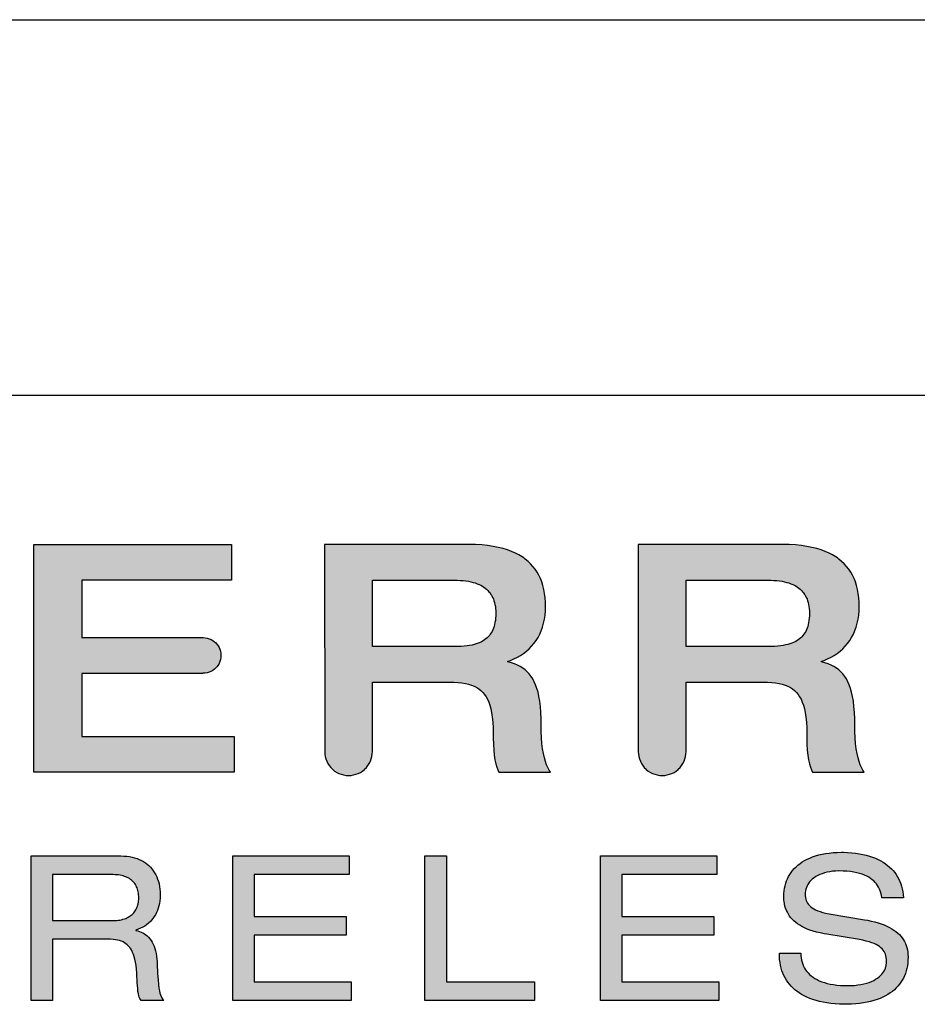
# Model space of a CAD drawing. Extents: x 0 to 559, y 0 to 432.
# Tile 11 of 14: x 481 to 504, y 23 to 48. Entities that reach past the tile are written whole.
import ezdxf

# ---------------------------------------------------------------- set-up
doc = ezdxf.new("R2010")
doc.units = 0
doc.header["$LTSCALE"] = 30.734
doc.layers.get('0').update_dxf_attribs({"linetype": 'CONTINUOUS'})

msp = doc.modelspace()

# ---------------------------------------------------------------- linework, layer by layer
at = {"color": 2, "linetype": 'CONTINUOUS'}
for p, q in [((387.439, 48.26), (552.45, 48.26)), ((387.439, 38.735), (552.45, 38.735)), ((444.589, 38.735), (552.45, 38.735))]:
    msp.add_line(p, q, dxfattribs=at)
at = {"color": 7, "linetype": 'CONTINUOUS'}
for p, q in [((490.278, 32.351), (490.278, 34.035)), ((498.237, 32.351), (498.237, 34.035)), ((492.374, 32.351), (490.278, 32.351)), ((500.333, 32.351), (498.237, 32.351)), ((486.735, 27.037), (489.687, 27.037)), ((486.735, 23.365), (486.735, 27.037)), ((489.687, 27.037), (489.687, 26.563)), ((491.611, 27.037), (492.156, 27.037)), ((491.611, 23.365), (491.611, 27.037)), ((492.156, 27.037), (492.156, 23.839)), ((496.065, 27.037), (499.017, 27.037)), ((496.065, 23.365), (496.065, 27.037)), ((499.017, 27.037), (499.017, 26.563)), ((483.701, 26.563), (482.162, 26.563)), ((482.162, 26.563), (482.162, 25.397)), ((489.687, 26.563), (487.28, 26.563)), ((487.28, 26.563), (487.28, 25.5)), ((499.017, 26.563), (496.609, 26.563)), ((496.609, 26.563), (496.609, 25.5)), ((487.28, 25.5), (489.616, 25.5)), ((489.616, 25.5), (489.616, 25.026)), ((496.609, 25.5), (498.945, 25.5)), ((498.945, 25.5), (498.945, 25.026)), ((482.162, 25.397), (483.685, 25.397)), ((489.616, 25.026), (487.28, 25.026)), ((487.28, 25.026), (487.28, 23.839)), ((498.945, 25.026), (496.609, 25.026)), ((496.609, 25.026), (496.609, 23.839)), ((487.28, 23.839), (489.739, 23.839)), ((489.739, 23.839), (489.739, 23.365)), ((492.156, 23.839), (494.389, 23.839)), ((494.389, 23.839), (494.389, 23.365)), ((496.609, 23.839), (499.068, 23.839)), ((499.068, 23.839), (499.068, 23.365)), ((489.739, 23.365), (486.735, 23.365)), ((494.389, 23.365), (491.611, 23.365)), ((499.068, 23.365), (496.065, 23.365))]:
    msp.add_line(p, q, dxfattribs=at)
for points in [[(485.98, 32.578), (486.033, 32.575), (486.085, 32.566), (486.136, 32.551), (486.184, 32.531), (486.229, 32.505), (486.272, 32.473), (486.293, 32.455), (486.329, 32.416), (486.36, 32.374), (486.386, 32.329), (486.407, 32.281), (486.421, 32.231), (486.43, 32.18), (486.434, 32.127), (486.43, 32.074), (486.421, 32.023), (486.407, 31.973), (486.386, 31.925), (486.36, 31.879), (486.328, 31.837), (486.292, 31.798), (486.27, 31.779), (486.228, 31.747), (486.182, 31.721), (486.134, 31.701), (486.084, 31.686), (486.032, 31.677), (485.979, 31.674), (485.977, 31.674), (485.977, 31.671), (482.9, 31.671), (482.9, 30.069), (486.768, 30.069), (486.768, 29.164), (481.686, 29.164), (481.686, 34.941), (486.703, 34.941), (486.703, 34.035), (482.9, 34.035), (482.9, 32.578), (485.942, 32.578), (485.98, 32.578)], [(494.559, 30.401), (494.558, 30.513), (494.552, 30.682), (494.541, 30.831), (494.525, 30.964), (494.505, 31.083), (494.481, 31.19), (494.453, 31.288), (494.421, 31.376), (494.386, 31.456), (494.347, 31.529), (494.304, 31.595), (494.258, 31.656), (494.208, 31.711), (494.153, 31.761), (494.094, 31.806), (494.03, 31.847), (493.961, 31.883), (493.886, 31.914), (493.805, 31.941), (493.717, 31.963), (493.717, 31.979), (493.781, 32.001), (493.871, 32.037), (493.957, 32.079), (494.039, 32.126), (494.116, 32.178), (494.189, 32.234), (494.257, 32.295), (494.32, 32.361), (494.379, 32.431), (494.432, 32.505), (494.481, 32.584), (494.524, 32.667), (494.562, 32.754), (494.595, 32.846), (494.622, 32.942), (494.644, 33.043), (494.66, 33.148), (494.669, 33.257), (494.673, 33.372), (494.67, 33.471), (494.663, 33.588), (494.649, 33.699), (494.63, 33.803), (494.605, 33.902), (494.575, 33.994), (494.541, 34.082), (494.501, 34.164), (494.457, 34.242), (494.407, 34.316), (494.353, 34.386), (494.293, 34.451), (494.228, 34.513), (494.157, 34.571), (494.119, 34.599), (494.08, 34.625), (493.996, 34.676), (493.907, 34.723), (493.81, 34.765), (493.705, 34.804), (493.593, 34.838), (493.472, 34.868), (493.343, 34.894), (493.203, 34.914), (493.054, 34.929), (492.893, 34.938), (492.722, 34.941), (489.064, 34.941)], [(489.064, 34.941), (489.067, 29.685), (489.07, 29.622), (489.08, 29.56), (489.096, 29.499), (489.118, 29.441), (489.146, 29.385), (489.18, 29.332), (489.22, 29.282), (489.264, 29.237), (489.27, 29.233), (489.319, 29.193), (489.372, 29.159), (489.428, 29.131), (489.487, 29.109), (489.547, 29.093), (489.609, 29.083), (489.673, 29.08), (489.736, 29.083), (489.798, 29.093), (489.859, 29.109), (489.917, 29.131), (489.974, 29.159), (490.027, 29.193), (490.076, 29.233), (490.081, 29.238), (490.126, 29.283), (490.166, 29.332), (490.2, 29.385), (490.228, 29.441), (490.25, 29.499), (490.266, 29.56), (490.276, 29.622), (490.279, 29.685), (490.278, 31.444), (492.341, 31.444), (492.451, 31.441), (492.55, 31.432), (492.639, 31.418), (492.721, 31.399), (492.795, 31.374), (492.863, 31.346), (492.925, 31.313), (492.981, 31.275), (493.033, 31.233), (493.08, 31.186), (493.123, 31.134), (493.162, 31.077), (493.197, 31.013), (493.229, 30.942), (493.257, 30.863), (493.281, 30.774), (493.302, 30.675), (493.319, 30.562), (493.332, 30.432), (493.341, 30.282), (493.345, 30.102), (493.345, 30.037), (493.348, 29.873), (493.357, 29.724), (493.371, 29.592), (493.389, 29.477), (493.411, 29.378), (493.436, 29.293), (493.463, 29.222), (493.491, 29.164), (494.802, 29.164), (494.766, 29.217), (494.732, 29.28), (494.7, 29.352), (494.67, 29.436), (494.643, 29.531), (494.618, 29.638), (494.598, 29.759), (494.581, 29.892), (494.569, 30.039), (494.561, 30.198), (494.559, 30.364), (494.559, 30.401)], [(502.519, 30.401), (502.518, 30.513), (502.512, 30.682), (502.5, 30.831), (502.485, 30.964), (502.465, 31.083), (502.441, 31.19), (502.413, 31.287), (502.381, 31.376), (502.345, 31.456), (502.306, 31.529), (502.264, 31.595), (502.217, 31.656), (502.167, 31.711), (502.113, 31.761), (502.054, 31.806), (501.99, 31.847), (501.92, 31.883), (501.846, 31.914), (501.764, 31.941), (501.677, 31.963), (501.677, 31.979), (501.741, 32.001), (501.831, 32.037), (501.917, 32.079), (501.999, 32.126), (502.076, 32.178), (502.149, 32.234), (502.217, 32.295), (502.28, 32.361), (502.339, 32.431), (502.392, 32.505), (502.441, 32.584), (502.484, 32.667), (502.522, 32.755), (502.555, 32.846), (502.582, 32.942), (502.604, 33.043), (502.62, 33.148), (502.629, 33.257), (502.632, 33.372), (502.63, 33.471), (502.622, 33.588), (502.609, 33.699), (502.589, 33.803), (502.565, 33.901), (502.535, 33.994), (502.501, 34.082), (502.461, 34.164), (502.417, 34.242), (502.367, 34.316), (502.312, 34.385), (502.253, 34.451), (502.187, 34.513), (502.116, 34.571), (502.079, 34.599), (502.039, 34.625), (501.956, 34.676), (501.866, 34.722), (501.769, 34.765), (501.665, 34.804), (501.553, 34.838), (501.432, 34.868), (501.302, 34.894), (501.163, 34.914), (501.013, 34.929), (500.853, 34.938), (500.682, 34.941), (497.023, 34.941)], [(497.023, 34.941), (497.026, 29.685), (497.03, 29.622), (497.039, 29.56), (497.055, 29.499), (497.078, 29.441), (497.106, 29.385), (497.14, 29.332), (497.179, 29.283), (497.224, 29.238), (497.229, 29.233), (497.279, 29.193), (497.332, 29.159), (497.388, 29.131), (497.447, 29.109), (497.507, 29.093), (497.569, 29.083), (497.633, 29.08), (497.696, 29.083), (497.758, 29.093), (497.819, 29.109), (497.877, 29.131), (497.934, 29.159), (497.987, 29.193), (498.036, 29.233), (498.041, 29.237), (498.086, 29.282), (498.125, 29.332), (498.159, 29.385), (498.187, 29.441), (498.21, 29.499), (498.226, 29.56), (498.235, 29.622), (498.239, 29.685), (498.237, 31.228), (498.237, 31.444), (500.302, 31.444), (500.411, 31.441), (500.51, 31.432), (500.599, 31.418), (500.681, 31.399), (500.755, 31.374), (500.823, 31.346), (500.885, 31.313), (500.941, 31.275), (500.993, 31.233), (501.04, 31.186), (501.082, 31.134), (501.121, 31.077), (501.156, 31.013), (501.188, 30.942), (501.216, 30.863), (501.241, 30.774), (501.262, 30.674), (501.279, 30.561), (501.292, 30.432), (501.3, 30.281), (501.304, 30.101), (501.304, 30.037), (501.307, 29.872), (501.316, 29.723), (501.33, 29.592), (501.349, 29.476), (501.37, 29.377), (501.395, 29.293), (501.422, 29.222), (501.45, 29.164), (502.761, 29.164), (502.725, 29.217), (502.691, 29.279), (502.659, 29.352), (502.629, 29.435), (502.602, 29.529), (502.578, 29.637), (502.557, 29.757), (502.541, 29.89), (502.529, 30.037), (502.521, 30.195), (502.519, 30.362), (502.519, 30.401)], [(490.278, 34.035), (492.374, 34.035), (492.427, 34.034), (492.506, 34.031), (492.581, 34.026), (492.65, 34.018), (492.715, 34.007), (492.777, 33.995), (492.834, 33.981), (492.888, 33.965), (492.938, 33.947), (492.985, 33.927), (493.029, 33.906), (493.07, 33.883), (493.108, 33.859), (493.144, 33.832), (493.177, 33.805), (493.208, 33.775), (493.237, 33.744), (493.263, 33.711), (493.288, 33.676), (493.299, 33.658), (493.31, 33.639), (493.33, 33.6), (493.348, 33.559), (493.364, 33.516), (493.377, 33.471), (493.389, 33.423), (493.398, 33.372), (493.404, 33.318), (493.408, 33.262), (493.409, 33.202), (493.408, 33.135), (493.404, 33.072), (493.398, 33.014), (493.389, 32.96), (493.378, 32.909), (493.365, 32.861), (493.35, 32.817), (493.333, 32.775), (493.314, 32.736), (493.294, 32.699), (493.271, 32.664), (493.246, 32.632), (493.219, 32.601), (493.19, 32.573), (493.159, 32.546), (493.125, 32.521), (493.089, 32.497), (493.05, 32.475), (493.009, 32.455), (492.964, 32.436), (492.915, 32.419), (492.863, 32.404), (492.806, 32.39), (492.745, 32.379), (492.679, 32.369), (492.607, 32.361), (492.529, 32.355), (492.444, 32.352), (492.374, 32.351)], [(498.237, 34.035), (500.333, 34.035), (500.387, 34.034), (500.466, 34.031), (500.54, 34.025), (500.61, 34.018), (500.675, 34.007), (500.736, 33.995), (500.794, 33.981), (500.847, 33.965), (500.898, 33.947), (500.945, 33.927), (500.989, 33.906), (501.03, 33.883), (501.068, 33.859), (501.104, 33.832), (501.137, 33.805), (501.168, 33.775), (501.197, 33.744), (501.223, 33.711), (501.248, 33.676), (501.259, 33.658), (501.27, 33.639), (501.29, 33.6), (501.308, 33.559), (501.324, 33.516), (501.337, 33.471), (501.348, 33.423), (501.357, 33.372), (501.364, 33.318), (501.368, 33.262), (501.369, 33.202), (501.368, 33.135), (501.364, 33.072), (501.358, 33.014), (501.349, 32.96), (501.338, 32.909), (501.325, 32.861), (501.31, 32.817), (501.293, 32.775), (501.274, 32.736), (501.253, 32.699), (501.23, 32.664), (501.206, 32.632), (501.179, 32.601), (501.15, 32.573), (501.119, 32.546), (501.085, 32.521), (501.049, 32.497), (501.01, 32.475), (500.968, 32.455), (500.923, 32.436), (500.875, 32.419), (500.822, 32.404), (500.766, 32.391), (500.704, 32.379), (500.638, 32.369), (500.566, 32.361), (500.488, 32.355), (500.404, 32.352), (500.333, 32.351)], [(481.618, 27.037), (483.891, 27.037), (483.969, 27.035), (484.043, 27.03), (484.114, 27.02), (484.148, 27.014), (484.181, 27.007), (484.244, 26.991), (484.305, 26.971), (484.362, 26.949), (484.416, 26.923), (484.468, 26.895), (484.516, 26.863), (484.562, 26.829), (484.605, 26.791), (484.645, 26.751), (484.682, 26.708), (484.717, 26.662), (484.749, 26.613), (484.778, 26.561), (484.804, 26.506), (484.828, 26.449), (484.847, 26.389), (484.864, 26.326), (484.877, 26.262), (484.887, 26.195), (484.892, 26.126), (484.894, 26.06), (484.894, 26.041), (484.891, 25.969), (484.884, 25.9), (484.874, 25.834), (484.86, 25.771), (484.843, 25.711), (484.822, 25.653), (484.799, 25.599), (484.772, 25.547), (484.742, 25.498), (484.709, 25.451), (484.673, 25.407), (484.634, 25.366), (484.614, 25.347), (484.593, 25.328), (484.548, 25.292), (484.5, 25.259), (484.449, 25.229), (484.395, 25.201), (484.337, 25.177), (484.276, 25.155), (484.276, 25.144), (484.323, 25.136), (484.346, 25.13), (484.368, 25.123), (484.412, 25.107), (484.453, 25.088), (484.492, 25.065), (484.529, 25.038), (484.565, 25.008), (484.599, 24.974), (484.63, 24.937), (484.66, 24.895), (484.688, 24.85), (484.713, 24.8), (484.736, 24.747), (484.757, 24.689), (484.774, 24.627), (484.789, 24.56), (484.8, 24.49), (484.808, 24.415), (484.812, 24.363), (484.815, 24.298), (484.827, 24.053), (484.838, 23.891), (484.849, 23.774), (484.861, 23.685), (484.873, 23.615), (484.887, 23.559), (484.902, 23.511), (484.919, 23.47), (484.938, 23.433), (484.96, 23.398), (484.987, 23.365), (484.41, 23.365), (484.391, 23.391), (484.375, 23.419), (484.361, 23.452), (484.349, 23.49), (484.339, 23.537), (484.329, 23.598), (484.321, 23.681), (484.312, 23.807), (484.297, 24.064)], [(484.297, 24.064), (484.29, 24.167), (484.28, 24.259), (484.267, 24.341), (484.251, 24.414), (484.234, 24.479), (484.215, 24.538), (484.193, 24.59), (484.17, 24.637), (484.145, 24.68), (484.118, 24.718), (484.089, 24.752), (484.073, 24.768), (484.057, 24.783), (484.024, 24.81), (483.988, 24.834), (483.949, 24.855), (483.907, 24.874), (483.861, 24.889), (483.811, 24.902), (483.756, 24.912), (483.695, 24.919), (483.628, 24.923), (483.588, 24.923), (482.162, 24.923), (482.162, 23.365), (481.618, 23.365), (481.618, 27.037)], [(501.151, 24.573), (501.154, 24.51), (501.16, 24.45), (501.171, 24.393), (501.185, 24.339), (501.202, 24.287), (501.222, 24.239), (501.246, 24.193), (501.273, 24.149), (501.304, 24.107), (501.338, 24.067), (501.375, 24.03), (501.416, 23.994), (501.461, 23.961), (501.51, 23.929), (501.563, 23.9), (501.62, 23.872), (501.682, 23.847), (501.749, 23.824), (501.821, 23.804), (501.898, 23.786), (501.98, 23.772), (502.067, 23.76), (502.159, 23.752), (502.256, 23.747), (502.334, 23.746), (502.424, 23.748), (502.514, 23.753), (502.598, 23.763), (502.678, 23.775), (502.752, 23.791), (502.822, 23.809), (502.887, 23.83), (502.946, 23.854), (503.001, 23.88), (503.05, 23.907), (503.096, 23.937), (503.136, 23.968), (503.173, 24.001), (503.205, 24.036), (503.233, 24.071), (503.258, 24.109), (503.279, 24.148), (503.296, 24.188), (503.309, 24.23), (503.314, 24.252), (503.319, 24.274), (503.325, 24.32), (503.327, 24.367), (503.325, 24.416), (503.319, 24.461), (503.31, 24.503), (503.297, 24.543), (503.281, 24.58), (503.262, 24.615), (503.239, 24.647), (503.212, 24.679), (503.181, 24.708), (503.146, 24.736), (503.107, 24.763), (503.061, 24.789), (503.01, 24.813), (502.952, 24.836), (502.887, 24.858), (502.812, 24.878), (502.727, 24.898), (502.642, 24.914), (501.809, 25.052), (501.74, 25.064), (501.638, 25.084), (501.546, 25.106), (501.461, 25.13), (501.382, 25.156), (501.309, 25.183), (501.242, 25.213), (501.18, 25.244), (501.122, 25.278), (501.069, 25.312), (501.021, 25.349), (500.976, 25.387), (500.936, 25.427), (500.899, 25.469), (500.865, 25.513), (500.835, 25.559), (500.809, 25.607), (500.786, 25.657), (500.766, 25.709), (500.749, 25.764), (500.736, 25.822), (500.727, 25.883), (500.723, 25.915), (500.721, 25.947), (500.719, 26.014), (500.721, 26.084), (500.727, 26.152), (500.736, 26.218), (500.75, 26.281), (500.767, 26.343), (500.787, 26.402), (500.811, 26.46), (500.839, 26.515), (500.87, 26.569), (500.905, 26.62), (500.943, 26.669), (500.985, 26.716), (501.03, 26.761), (501.079, 26.804), (501.131, 26.845), (501.187, 26.884), (501.247, 26.92), (501.311, 26.953), (501.379, 26.985), (501.451, 27.013), (501.527, 27.039), (501.607, 27.062), (501.692, 27.082), (501.781, 27.099), (501.874, 27.112), (501.971, 27.122), (502.073, 27.128), (502.18, 27.131), (502.191, 27.131), (502.233, 27.13), (502.339, 27.127), (502.442, 27.12), (502.541, 27.109), (502.636, 27.095), (502.727, 27.077), (502.813, 27.057), (502.895, 27.033), (502.973, 27.007), (503.047, 26.978), (503.116, 26.947), (503.182, 26.913), (503.243, 26.877), (503.301, 26.839), (503.354, 26.798), (503.405, 26.756), (503.451, 26.711), (503.495, 26.664), (503.534, 26.614), (503.571, 26.563), (503.605, 26.509), (503.635, 26.452), (503.662, 26.393), (503.686, 26.331), (503.706, 26.267), (503.723, 26.199), (503.737, 26.128), (503.747, 26.055), (503.754, 25.977), (503.209, 25.977), (503.208, 25.981), (503.196, 26.042), (503.182, 26.098), (503.165, 26.15), (503.145, 26.198), (503.123, 26.244), (503.097, 26.287), (503.069, 26.327), (503.037, 26.366), (503.002, 26.402), (502.963, 26.435), (502.921, 26.467), (502.875, 26.497), (502.824, 26.525), (502.769, 26.55), (502.708, 26.573), (502.643, 26.594), (502.572, 26.612), (502.494, 26.627), (502.411, 26.64), (502.321, 26.649), (502.223, 26.655), (502.118, 26.657), (502.108, 26.657), (502.033, 26.654), (501.958, 26.648), (501.886, 26.637), (501.817, 26.624), (501.752, 26.607), (501.691, 26.587), (501.634, 26.565), (501.581, 26.54), (501.533, 26.514), (501.489, 26.485), (501.45, 26.454), (501.414, 26.422), (501.383, 26.388), (501.355, 26.353), (501.331, 26.316), (501.311, 26.277), (501.294, 26.237), (501.281, 26.195), (501.271, 26.15), (501.265, 26.104), (501.264, 26.08), (501.263, 26.055), (501.264, 26.024), (501.269, 25.982)], [(483.685, 25.397), (483.735, 25.398), (483.783, 25.401), (483.827, 25.405), (483.87, 25.411), (483.91, 25.419), (483.948, 25.429), (483.983, 25.44), (484.017, 25.452), (484.049, 25.466), (484.079, 25.481), (484.107, 25.497), (484.134, 25.515), (484.158, 25.534), (484.182, 25.554), (484.203, 25.575), (484.224, 25.598), (484.243, 25.621), (484.26, 25.647), (484.276, 25.673), (484.29, 25.701), (484.303, 25.73), (484.315, 25.761), (484.324, 25.793), (484.333, 25.826), (484.339, 25.861), (484.344, 25.896), (484.347, 25.933), (484.349, 25.971), (484.349, 25.977), (484.348, 26.015), (484.345, 26.054), (484.34, 26.091), (484.334, 26.127), (484.326, 26.161), (484.317, 26.194), (484.306, 26.225), (484.293, 26.255), (484.279, 26.283), (484.263, 26.31), (484.246, 26.336), (484.227, 26.36), (484.207, 26.383), (484.185, 26.405), (484.162, 26.425), (484.137, 26.444), (484.111, 26.462), (484.083, 26.479), (484.053, 26.494), (484.022, 26.508), (483.989, 26.52), (483.954, 26.531), (483.917, 26.541), (483.878, 26.549), (483.837, 26.555), (483.794, 26.56), (483.748, 26.562), (483.701, 26.563)], [(501.269, 25.982), (501.277, 25.944), (501.289, 25.908), (501.304, 25.873), (501.322, 25.84), (501.345, 25.809), (501.358, 25.794), (501.372, 25.779), (501.403, 25.75), (501.439, 25.723), (501.48, 25.696), (501.526, 25.672), (501.579, 25.648), (501.639, 25.626), (501.706, 25.606), (501.781, 25.588), (501.866, 25.571), (502.766, 25.418), (502.839, 25.404), (502.937, 25.385), (503.028, 25.363), (503.113, 25.34), (503.192, 25.314), (503.266, 25.286), (503.335, 25.256), (503.399, 25.224), (503.458, 25.191), (503.513, 25.156), (503.563, 25.119), (503.609, 25.081), (503.651, 25.041), (503.689, 24.999), (503.723, 24.956), (503.754, 24.911), (503.781, 24.864), (503.804, 24.816), (503.825, 24.765), (503.841, 24.712), (503.854, 24.657), (503.864, 24.599), (503.87, 24.539), (503.872, 24.476), (503.87, 24.398), (503.864, 24.324), (503.854, 24.252), (503.848, 24.218), (503.841, 24.184), (503.825, 24.119), (503.804, 24.056), (503.781, 23.997), (503.754, 23.939), (503.724, 23.885), (503.691, 23.832), (503.655, 23.782), (503.615, 23.733), (503.571, 23.687), (503.524, 23.643), (503.474, 23.601), (503.419, 23.561), (503.361, 23.524), (503.299, 23.488), (503.232, 23.454), (503.161, 23.423), (503.086, 23.395), (503.007, 23.369), (502.923, 23.345), (502.834, 23.325), (502.741, 23.308), (502.644, 23.294), (502.543, 23.283), (502.438, 23.276), (502.33, 23.273), (502.293, 23.272), (502.244, 23.273), (502.13, 23.276), (502.019, 23.283), (501.913, 23.294), (501.812, 23.308), (501.716, 23.326), (501.624, 23.346), (501.537, 23.369), (501.455, 23.395), (501.377, 23.424), (501.304, 23.455), (501.235, 23.488), (501.17, 23.524), (501.109, 23.562), (501.052, 23.602), (500.999, 23.644), (500.949, 23.688), (500.903, 23.735), (500.86, 23.784), (500.821, 23.835), (500.785, 23.888), (500.752, 23.944), (500.722, 24.002), (500.696, 24.063), (500.673, 24.126), (500.653, 24.193), (500.644, 24.227), (500.636, 24.262), (500.623, 24.335), (500.613, 24.411), (500.607, 24.49), (500.606, 24.573), (501.151, 24.573)]]:
    msp.add_lwpolyline(points, dxfattribs=at)
for points in [[(486.703, 34.941), (482.9, 34.035), (481.686, 34.941)], [(481.686, 29.164), (481.686, 34.941), (482.9, 34.035)], [(486.703, 34.941), (486.703, 34.035), (482.9, 34.035)], [(492.722, 34.941), (490.278, 34.035), (489.064, 34.941)], [(489.067, 29.685), (489.064, 34.941), (490.278, 34.035)], [(493.22, 34.912), (490.278, 34.035), (492.722, 34.941)], [(493.62, 34.831), (490.278, 34.035), (493.22, 34.912)], [(493.941, 34.706), (490.278, 34.035), (493.62, 34.831)], [(500.682, 34.941), (498.237, 34.035), (497.023, 34.941)], [(497.026, 29.685), (497.023, 34.941), (498.237, 34.035)], [(501.179, 34.912), (498.237, 34.035), (500.682, 34.941)], [(501.58, 34.831), (498.237, 34.035), (501.179, 34.912)], [(501.9, 34.705), (498.237, 34.035), (501.58, 34.831)], [(494.076, 34.628), (490.278, 34.035), (493.941, 34.706)], [(494.195, 34.54), (490.278, 34.035), (494.076, 34.628)], [(494.39, 34.339), (490.278, 34.035), (494.195, 34.54)], [(502.036, 34.628), (498.237, 34.035), (501.9, 34.705)], [(502.155, 34.54), (498.237, 34.035), (502.036, 34.628)], [(502.35, 34.338), (498.237, 34.035), (502.155, 34.54)], [(494.533, 34.099), (490.278, 34.035), (494.39, 34.339)], [(502.493, 34.099), (498.237, 34.035), (502.35, 34.338)], [(482.9, 32.578), (481.686, 29.164), (482.9, 34.035)], [(489.067, 29.685), (490.278, 34.035), (490.278, 33.193)], [(490.278, 34.035), (494.533, 34.099), (491.326, 34.035)], [(491.326, 34.035), (494.533, 34.099), (492.374, 34.035)], [(492.374, 34.035), (494.533, 34.099), (492.423, 34.034)], [(492.423, 34.034), (494.533, 34.099), (492.651, 34.017)], [(492.651, 34.017), (494.533, 34.099), (492.84, 33.98)], [(492.84, 33.98), (494.533, 34.099), (492.994, 33.923)], [(492.994, 33.923), (494.533, 34.099), (493.12, 33.851)], [(494.533, 34.099), (494.627, 33.815), (493.12, 33.851)], [(497.026, 29.685), (498.237, 34.035), (498.237, 33.193)], [(498.237, 34.035), (502.493, 34.099), (499.285, 34.035)], [(499.285, 34.035), (502.493, 34.099), (500.333, 34.035)], [(500.333, 34.035), (502.493, 34.099), (500.382, 34.034)], [(500.382, 34.034), (502.493, 34.099), (500.611, 34.017)], [(500.611, 34.017), (502.493, 34.099), (500.799, 33.979)], [(500.799, 33.979), (502.493, 34.099), (500.954, 33.923)], [(500.954, 33.923), (502.493, 34.099), (501.079, 33.851)], [(502.493, 34.099), (502.587, 33.815), (501.079, 33.851)], [(493.221, 33.762), (493.12, 33.851), (494.627, 33.815)], [(493.221, 33.762), (494.627, 33.815), (493.301, 33.654)], [(493.301, 33.654), (494.627, 33.815), (493.36, 33.527)], [(494.627, 33.815), (494.67, 33.478), (493.36, 33.527)], [(501.181, 33.762), (501.079, 33.851), (502.587, 33.815)], [(501.181, 33.762), (502.587, 33.815), (501.261, 33.654)], [(501.261, 33.654), (502.587, 33.815), (501.32, 33.527)], [(502.587, 33.815), (502.63, 33.477), (501.32, 33.527)], [(493.397, 33.378), (493.36, 33.527), (494.67, 33.478)], [(501.357, 33.378), (501.32, 33.527), (502.63, 33.477)], [(494.67, 33.478), (494.673, 33.372), (493.397, 33.378)], [(493.409, 33.202), (493.397, 33.378), (494.673, 33.372)], [(494.673, 33.372), (494.641, 33.026), (493.409, 33.202)], [(502.63, 33.477), (502.632, 33.372), (501.357, 33.378)], [(501.369, 33.202), (501.357, 33.378), (502.632, 33.372)], [(502.632, 33.372), (502.601, 33.026), (501.369, 33.202)], [(490.278, 32.351), (489.067, 29.685), (490.278, 33.193)], [(493.397, 33.009), (494.641, 33.026), (493.362, 32.852)], [(494.641, 33.026), (494.551, 32.726), (493.362, 32.852)], [(493.397, 33.009), (493.409, 33.202), (494.641, 33.026)], [(498.237, 32.351), (497.026, 29.685), (498.237, 33.193)], [(501.357, 33.009), (502.601, 33.026), (501.322, 32.852)], [(502.601, 33.026), (502.511, 32.726), (501.322, 32.852)], [(501.357, 33.009), (501.369, 33.202), (502.601, 33.026)], [(493.308, 32.723), (493.362, 32.852), (494.551, 32.726)], [(501.267, 32.723), (501.322, 32.852), (502.511, 32.726)], [(482.9, 31.671), (481.686, 29.164), (482.9, 32.578)], [(486.141, 32.549), (482.9, 31.671), (485.942, 32.578)], [(485.942, 32.578), (482.9, 31.671), (482.9, 32.578)], [(486.282, 32.465), (482.9, 31.671), (486.141, 32.549)], [(485.98, 32.578), (486.141, 32.549), (485.942, 32.578)], [(493.019, 32.46), (493.138, 32.529), (494.408, 32.47)], [(493.233, 32.616), (494.551, 32.726), (493.138, 32.529)], [(494.551, 32.726), (494.408, 32.47), (493.138, 32.529)], [(493.273, 32.667), (494.551, 32.726), (493.233, 32.616)], [(493.308, 32.723), (494.551, 32.726), (493.273, 32.667)], [(500.979, 32.46), (501.097, 32.53), (502.368, 32.471)], [(501.192, 32.616), (502.511, 32.726), (501.097, 32.53)], [(502.511, 32.726), (502.368, 32.471), (501.097, 32.53)], [(501.232, 32.667), (502.511, 32.726), (501.192, 32.616)], [(501.267, 32.723), (502.511, 32.726), (501.232, 32.667)], [(486.32, 32.426), (482.9, 31.671), (486.282, 32.465)], [(486.404, 32.287), (482.9, 31.671), (486.32, 32.426)], [(486.434, 32.127), (482.9, 31.671), (486.404, 32.287)], [(490.278, 31.444), (489.067, 29.685), (490.278, 32.351)], [(494.217, 32.258), (490.278, 31.444), (492.374, 32.351)], [(492.374, 32.351), (490.278, 31.444), (491.326, 32.351)], [(491.326, 32.351), (490.278, 31.444), (490.278, 32.351)], [(490.278, 31.444), (494.217, 32.258), (493.98, 32.092)], [(492.451, 32.352), (494.217, 32.258), (492.374, 32.351)], [(492.687, 32.37), (494.408, 32.47), (492.451, 32.352)], [(494.408, 32.47), (494.217, 32.258), (492.451, 32.352)], [(492.872, 32.407), (494.408, 32.47), (492.687, 32.37)], [(493.019, 32.46), (494.408, 32.47), (492.872, 32.407)], [(498.237, 31.444), (497.026, 29.685), (498.237, 32.351)], [(502.177, 32.258), (498.237, 31.444), (500.333, 32.351)], [(500.333, 32.351), (498.237, 31.444), (499.285, 32.351)], [(499.285, 32.351), (498.237, 31.444), (498.237, 32.351)], [(498.237, 31.444), (502.177, 32.258), (501.94, 32.092)], [(500.41, 32.352), (502.177, 32.258), (500.333, 32.351)], [(500.646, 32.37), (502.368, 32.471), (500.41, 32.352)], [(502.368, 32.471), (502.177, 32.258), (500.41, 32.352)], [(500.831, 32.407), (502.368, 32.471), (500.646, 32.37)], [(500.979, 32.46), (502.368, 32.471), (500.831, 32.407)], [(486.404, 31.967), (482.9, 31.671), (486.434, 32.127)], [(493.717, 31.979), (490.278, 31.444), (493.98, 32.092)], [(501.677, 31.979), (498.237, 31.444), (501.94, 32.092)], [(486.32, 31.827), (482.9, 31.671), (486.404, 31.967)], [(486.28, 31.787), (482.9, 31.671), (486.32, 31.827)], [(486.14, 31.703), (482.9, 31.671), (486.28, 31.787)], [(493.717, 31.963), (490.278, 31.444), (493.717, 31.979)], [(493.971, 31.878), (490.278, 31.444), (493.717, 31.963)], [(494.077, 31.818), (490.278, 31.444), (493.971, 31.878)], [(494.17, 31.746), (490.278, 31.444), (494.077, 31.818)], [(494.322, 31.569), (490.278, 31.444), (494.17, 31.746)], [(501.677, 31.963), (498.237, 31.444), (501.677, 31.979)], [(501.93, 31.878), (498.237, 31.444), (501.677, 31.963)], [(502.036, 31.818), (498.237, 31.444), (501.93, 31.878)], [(502.129, 31.746), (498.237, 31.444), (502.036, 31.818)], [(502.282, 31.568), (498.237, 31.444), (502.129, 31.746)], [(482.9, 30.069), (481.686, 29.164), (482.9, 31.671)], [(485.977, 31.674), (482.9, 31.671), (486.14, 31.703)], [(485.977, 31.674), (485.977, 31.671), (482.9, 31.671)], [(486.14, 31.703), (485.979, 31.674), (485.977, 31.674)], [(490.278, 31.444), (494.322, 31.569), (492.341, 31.444)], [(492.341, 31.444), (494.322, 31.569), (492.646, 31.416)], [(492.646, 31.416), (494.322, 31.569), (492.877, 31.339)], [(494.322, 31.569), (494.436, 31.335), (492.877, 31.339)], [(498.237, 31.444), (502.282, 31.568), (500.302, 31.444)], [(500.302, 31.444), (502.282, 31.568), (500.606, 31.416)], [(500.606, 31.416), (502.282, 31.568), (500.837, 31.339)], [(502.282, 31.568), (502.396, 31.335), (500.837, 31.339)], [(490.278, 31.444), (490.279, 29.685), (489.067, 29.685)], [(493.051, 31.216), (492.877, 31.339), (494.436, 31.335)], [(493.051, 31.216), (494.436, 31.335), (493.178, 31.048)], [(494.436, 31.335), (494.515, 31.027), (493.178, 31.048)], [(498.237, 31.444), (498.239, 29.685), (497.026, 29.685)], [(501.011, 31.216), (500.837, 31.339), (502.396, 31.335)], [(501.011, 31.216), (502.396, 31.335), (501.138, 31.048)], [(502.396, 31.335), (502.475, 31.027), (501.138, 31.048)], [(493.269, 30.821), (493.178, 31.048), (494.515, 31.027)], [(494.515, 31.027), (494.555, 30.61), (493.269, 30.821)], [(501.229, 30.821), (501.138, 31.048), (502.475, 31.027)], [(502.475, 31.027), (502.515, 30.61), (501.229, 30.821)], [(493.325, 30.506), (493.269, 30.821), (494.555, 30.61)], [(501.285, 30.506), (501.229, 30.821), (502.515, 30.61)], [(494.555, 30.61), (494.559, 30.401), (493.325, 30.506)], [(493.345, 30.047), (493.325, 30.506), (494.559, 30.401)], [(502.515, 30.61), (502.519, 30.401), (501.285, 30.506)], [(501.304, 30.047), (501.285, 30.506), (502.519, 30.401)], [(493.345, 30.047), (494.559, 30.401), (493.345, 30.037)], [(494.559, 30.401), (494.572, 29.999), (493.345, 30.037)], [(501.304, 30.047), (502.519, 30.401), (501.304, 30.037)], [(502.519, 30.401), (502.531, 29.997), (501.304, 30.037)], [(486.768, 30.069), (481.686, 29.164), (482.9, 30.069)], [(486.768, 30.069), (486.768, 29.164), (481.686, 29.164)], [(493.356, 29.738), (493.345, 30.037), (494.572, 29.999)], [(494.572, 29.999), (494.621, 29.625), (493.356, 29.738)], [(501.315, 29.737), (501.304, 30.037), (502.531, 29.997)], [(502.531, 29.997), (502.58, 29.624), (501.315, 29.737)], [(493.411, 29.381), (493.356, 29.738), (494.621, 29.625)], [(501.37, 29.38), (501.315, 29.737), (502.58, 29.624)], [(489.098, 29.492), (489.067, 29.685), (490.279, 29.685)], [(489.098, 29.492), (490.279, 29.685), (490.248, 29.492)], [(490.248, 29.492), (490.156, 29.319), (489.098, 29.492)], [(489.19, 29.319), (489.098, 29.492), (490.156, 29.319)], [(494.621, 29.625), (494.701, 29.35), (493.411, 29.381)], [(497.058, 29.492), (497.026, 29.685), (498.239, 29.685)], [(498.239, 29.685), (498.207, 29.492), (497.058, 29.492)], [(497.149, 29.319), (497.058, 29.492), (498.207, 29.492)], [(498.207, 29.492), (498.116, 29.319), (497.149, 29.319)], [(502.58, 29.624), (502.66, 29.349), (501.37, 29.38)], [(490.156, 29.319), (490.039, 29.203), (489.19, 29.319)], [(489.306, 29.203), (489.19, 29.319), (490.039, 29.203)], [(493.491, 29.164), (493.411, 29.381), (494.701, 29.35)], [(494.701, 29.35), (494.802, 29.164), (493.491, 29.164)], [(497.266, 29.203), (497.149, 29.319), (498.116, 29.319)], [(498.116, 29.319), (497.999, 29.203), (497.266, 29.203)], [(501.45, 29.164), (501.37, 29.38), (502.66, 29.349)], [(502.66, 29.349), (502.761, 29.164), (501.45, 29.164)], [(489.306, 29.203), (490.039, 29.203), (489.479, 29.111)], [(490.039, 29.203), (489.866, 29.111), (489.479, 29.111)], [(489.673, 29.08), (489.479, 29.111), (489.866, 29.111)], [(497.439, 29.111), (497.266, 29.203), (497.999, 29.203)], [(497.999, 29.203), (497.826, 29.111), (497.439, 29.111)], [(497.633, 29.08), (497.439, 29.111), (497.826, 29.111)], [(483.891, 27.037), (482.162, 26.563), (481.618, 27.037)], [(481.618, 23.365), (481.618, 27.037), (482.162, 26.563)], [(484.125, 27.018), (482.162, 26.563), (483.891, 27.037)], [(484.323, 26.965), (482.162, 26.563), (484.125, 27.018)], [(489.687, 27.037), (487.28, 26.563), (486.735, 27.037)], [(486.735, 23.365), (486.735, 27.037), (487.28, 26.563)], [(489.687, 27.037), (489.687, 26.563), (487.28, 26.563)], [(492.156, 23.839), (491.611, 23.365), (492.156, 27.037)], [(491.611, 23.365), (491.611, 27.037), (492.156, 27.037)], [(499.017, 27.037), (496.609, 26.563), (496.065, 27.037)], [(496.065, 23.365), (496.065, 27.037), (496.609, 26.563)], [(499.017, 27.037), (499.017, 26.563), (496.609, 26.563)], [(501.372, 26.981), (501.61, 27.063), (502.829, 27.053)], [(502.829, 27.053), (503.065, 26.971), (501.372, 26.981)], [(501.61, 27.063), (501.889, 27.114), (502.553, 27.107)], [(502.553, 27.107), (502.829, 27.053), (501.61, 27.063)], [(501.889, 27.114), (502.191, 27.131), (502.24, 27.13)], [(502.24, 27.13), (502.553, 27.107), (501.889, 27.114)], [(484.49, 26.88), (482.162, 26.563), (484.323, 26.965)], [(484.628, 26.768), (482.162, 26.563), (484.49, 26.88)], [(484.739, 26.629), (482.162, 26.563), (484.628, 26.768)], [(500.885, 26.592), (501.012, 26.744), (503.425, 26.736)], [(501.012, 26.744), (501.173, 26.874), (503.263, 26.865)], [(503.263, 26.865), (503.425, 26.736), (501.012, 26.744)], [(501.173, 26.874), (501.372, 26.981), (503.065, 26.971)], [(503.065, 26.971), (503.263, 26.865), (501.173, 26.874)], [(481.618, 23.365), (482.162, 26.563), (482.162, 25.98)], [(482.162, 26.563), (484.739, 26.629), (482.932, 26.563)], [(482.932, 26.563), (484.739, 26.629), (483.701, 26.563)], [(483.701, 26.563), (484.739, 26.629), (483.842, 26.554)], [(483.842, 26.554), (484.739, 26.629), (483.963, 26.528)], [(483.963, 26.528), (484.739, 26.629), (484.066, 26.488)], [(484.739, 26.629), (484.823, 26.462), (484.066, 26.488)], [(484.151, 26.434), (484.066, 26.488), (484.823, 26.462)], [(487.28, 25.5), (486.735, 23.365), (487.28, 26.563)], [(496.609, 25.5), (496.065, 23.365), (496.609, 26.563)], [(500.794, 26.419), (500.885, 26.592), (501.553, 26.525)], [(500.794, 26.419), (501.553, 26.525), (501.427, 26.434)], [(500.885, 26.592), (503.425, 26.736), (502.118, 26.657)], [(501.924, 26.643), (500.885, 26.592), (502.118, 26.657)], [(501.719, 26.597), (500.885, 26.592), (501.924, 26.643)], [(501.719, 26.597), (501.553, 26.525), (500.885, 26.592)], [(502.118, 26.657), (503.425, 26.736), (502.423, 26.638)], [(502.423, 26.638), (503.425, 26.736), (502.663, 26.588)], [(503.425, 26.736), (503.555, 26.586), (502.663, 26.588)], [(502.847, 26.512), (502.663, 26.588), (503.555, 26.586)], [(502.847, 26.512), (503.555, 26.586), (502.986, 26.416)], [(503.555, 26.586), (503.654, 26.412), (502.986, 26.416)], [(484.151, 26.434), (484.823, 26.462), (484.222, 26.367)], [(484.222, 26.367), (484.823, 26.462), (484.277, 26.287)], [(484.823, 26.462), (484.876, 26.271), (484.277, 26.287)], [(484.317, 26.194), (484.277, 26.287), (484.876, 26.271)], [(484.317, 26.194), (484.876, 26.271), (484.341, 26.087)], [(484.876, 26.271), (484.894, 26.06), (484.341, 26.087)], [(500.738, 26.227), (500.794, 26.419), (501.337, 26.327)], [(501.337, 26.327), (501.283, 26.201), (500.738, 26.227)], [(501.427, 26.434), (501.337, 26.327), (500.794, 26.419)], [(503.088, 26.301), (502.986, 26.416), (503.654, 26.412)], [(503.654, 26.412), (503.721, 26.21), (503.088, 26.301)], [(503.159, 26.166), (503.088, 26.301), (503.721, 26.21)], [(484.349, 25.97), (484.894, 26.032), (484.339, 25.858)], [(484.894, 26.032), (484.871, 25.817), (484.339, 25.858)], [(484.349, 25.977), (484.341, 26.087), (484.894, 26.06)], [(484.349, 25.977), (484.894, 26.06), (484.894, 26.032)], [(484.349, 25.977), (484.894, 26.032), (484.349, 25.97)], [(500.719, 26.014), (500.738, 26.227), (501.283, 26.201)], [(500.719, 26.014), (501.283, 26.201), (501.263, 26.055)], [(501.263, 26.055), (501.266, 26.005), (500.719, 26.014)], [(500.724, 25.909), (500.719, 26.014), (501.266, 26.005)], [(501.266, 26.005), (501.296, 25.889), (500.724, 25.909)], [(503.159, 26.166), (503.721, 26.21), (503.203, 26.008)], [(503.203, 26.008), (503.721, 26.21), (503.209, 25.977)], [(503.721, 26.21), (503.754, 25.977), (503.209, 25.977)], [(482.162, 25.397), (481.618, 23.365), (482.162, 25.98)], [(484.313, 25.757), (484.871, 25.817), (484.273, 25.668)], [(484.871, 25.817), (484.813, 25.631), (484.273, 25.668)], [(484.313, 25.757), (484.339, 25.858), (484.871, 25.817)], [(500.738, 25.812), (500.724, 25.909), (501.296, 25.889)], [(501.296, 25.889), (501.363, 25.788), (500.738, 25.812)], [(500.792, 25.641), (500.738, 25.812), (501.363, 25.788)], [(500.792, 25.641), (501.363, 25.788), (501.472, 25.701)], [(484.149, 25.526), (484.813, 25.631), (484.063, 25.473)], [(484.813, 25.631), (484.725, 25.472), (484.063, 25.473)], [(484.218, 25.591), (484.813, 25.631), (484.149, 25.526)], [(484.218, 25.591), (484.273, 25.668), (484.813, 25.631)], [(487.28, 25.026), (486.735, 23.365), (487.28, 25.5)], [(489.616, 25.5), (489.616, 25.026), (487.28, 25.026)], [(489.616, 25.5), (487.28, 25.026), (487.28, 25.5)], [(496.609, 25.026), (496.065, 23.365), (496.609, 25.5)], [(498.945, 25.5), (498.945, 25.026), (496.609, 25.026)], [(498.945, 25.5), (496.609, 25.026), (496.609, 25.5)], [(501.472, 25.701), (501.634, 25.628), (500.792, 25.641)], [(500.879, 25.495), (500.792, 25.641), (501.634, 25.628)], [(500.879, 25.495), (501.634, 25.628), (501.866, 25.571)], [(501.866, 25.571), (502.766, 25.418), (500.879, 25.495)], [(500.998, 25.368), (500.879, 25.495), (502.766, 25.418)], [(482.162, 24.923), (481.618, 23.365), (482.162, 25.397)], [(484.606, 25.339), (482.162, 24.923), (483.685, 25.397)], [(483.685, 25.397), (482.162, 24.923), (482.924, 25.397)], [(482.924, 25.397), (482.162, 24.923), (482.162, 25.397)], [(482.162, 24.923), (484.606, 25.339), (484.456, 25.233)], [(483.834, 25.406), (484.606, 25.339), (483.685, 25.397)], [(483.959, 25.432), (484.725, 25.472), (483.834, 25.406)], [(484.725, 25.472), (484.606, 25.339), (483.834, 25.406)], [(483.959, 25.432), (484.063, 25.473), (484.725, 25.472)], [(500.998, 25.368), (502.766, 25.418), (503.002, 25.37)], [(503.002, 25.37), (503.236, 25.298), (500.998, 25.368)], [(501.152, 25.26), (500.998, 25.368), (503.236, 25.298)], [(503.236, 25.298), (503.433, 25.206), (501.152, 25.26)], [(501.347, 25.169), (501.152, 25.26), (503.433, 25.206)], [(484.276, 25.155), (482.162, 24.923), (484.456, 25.233)], [(484.276, 25.144), (482.162, 24.923), (484.276, 25.155)], [(484.35, 25.129), (482.162, 24.923), (484.276, 25.144)], [(484.419, 25.104), (482.162, 24.923), (484.35, 25.129)], [(484.541, 25.029), (482.162, 24.923), (484.419, 25.104)], [(482.162, 24.923), (484.541, 25.029), (483.588, 24.923)], [(483.588, 24.923), (484.541, 25.029), (483.59, 24.923)], [(484.541, 25.029), (484.643, 24.919), (483.59, 24.923)], [(487.28, 23.839), (486.735, 23.365), (487.28, 25.026)], [(496.609, 23.839), (496.065, 23.365), (496.609, 25.026)], [(503.433, 25.206), (503.59, 25.097), (501.347, 25.169)], [(501.587, 25.096), (501.347, 25.169), (503.59, 25.097)], [(501.587, 25.096), (503.59, 25.097), (501.809, 25.052)], [(503.59, 25.097), (503.711, 24.972), (501.809, 25.052)], [(502.642, 24.914), (501.809, 25.052), (503.711, 24.972)], [(482.162, 24.923), (482.162, 23.365), (481.618, 23.365)], [(483.784, 24.908), (483.59, 24.923), (484.643, 24.919)], [(483.784, 24.908), (484.643, 24.919), (483.931, 24.864)], [(483.931, 24.864), (484.643, 24.919), (484.047, 24.791)], [(484.643, 24.919), (484.726, 24.772), (484.047, 24.791)], [(484.141, 24.685), (484.047, 24.791), (484.726, 24.772)], [(484.726, 24.772), (484.784, 24.584), (484.141, 24.685)], [(502.642, 24.914), (503.711, 24.972), (502.855, 24.867)], [(503.711, 24.972), (503.798, 24.83), (502.855, 24.867)], [(503.04, 24.799), (502.855, 24.867), (503.798, 24.83)], [(503.04, 24.799), (503.798, 24.83), (503.168, 24.719)], [(503.798, 24.83), (503.853, 24.666), (503.168, 24.719)], [(484.214, 24.54), (484.141, 24.685), (484.784, 24.584)], [(484.784, 24.584), (484.812, 24.363), (484.214, 24.54)], [(484.267, 24.341), (484.214, 24.54), (484.812, 24.363)], [(500.625, 24.324), (500.606, 24.573), (501.151, 24.573)], [(501.173, 24.384), (500.625, 24.324), (501.151, 24.573)], [(503.255, 24.624), (503.168, 24.719), (503.853, 24.666)], [(503.255, 24.624), (503.853, 24.666), (503.286, 24.569)], [(503.286, 24.569), (503.853, 24.666), (503.308, 24.508)], [(503.853, 24.666), (503.872, 24.476), (503.308, 24.508)], [(503.327, 24.367), (503.308, 24.508), (503.872, 24.476)], [(484.267, 24.341), (484.812, 24.363), (484.297, 24.064)], [(484.297, 24.064), (484.812, 24.363), (484.304, 23.942)], [(484.812, 24.363), (484.838, 23.901), (484.304, 23.942)], [(501.173, 24.384), (501.229, 24.224), (500.625, 24.324)], [(500.648, 24.211), (500.625, 24.324), (501.229, 24.224)], [(503.307, 24.223), (503.853, 24.241), (503.251, 24.097)], [(503.853, 24.241), (503.797, 24.037), (503.251, 24.097)], [(503.307, 24.223), (503.322, 24.293), (503.853, 24.241)], [(503.327, 24.367), (503.872, 24.476), (503.322, 24.293)], [(503.872, 24.476), (503.853, 24.241), (503.322, 24.293)], [(500.648, 24.211), (501.229, 24.224), (500.68, 24.106)], [(501.229, 24.224), (501.318, 24.09), (500.68, 24.106)], [(500.767, 23.917), (500.68, 24.106), (501.318, 24.09)], [(500.767, 23.917), (501.318, 24.09), (501.439, 23.977)], [(503.158, 23.987), (503.797, 24.037), (503.025, 23.893)], [(503.797, 24.037), (503.71, 23.86), (503.025, 23.893)], [(503.158, 23.987), (503.251, 24.097), (503.797, 24.037)], [(484.328, 23.606), (484.304, 23.942), (484.838, 23.901)], [(484.328, 23.606), (484.838, 23.901), (484.871, 23.628)], [(489.739, 23.839), (486.735, 23.365), (487.28, 23.839)], [(489.739, 23.839), (489.739, 23.365), (486.735, 23.365)], [(494.389, 23.839), (491.611, 23.365), (492.156, 23.839)], [(494.389, 23.839), (494.389, 23.365), (491.611, 23.365)], [(499.068, 23.839), (496.065, 23.365), (496.609, 23.839)], [(499.068, 23.839), (499.068, 23.365), (496.065, 23.365)], [(501.439, 23.977), (501.596, 23.883), (500.767, 23.917)], [(500.885, 23.754), (500.767, 23.917), (501.596, 23.883)], [(500.885, 23.754), (501.596, 23.883), (501.793, 23.811)], [(502.035, 23.764), (500.885, 23.754), (501.793, 23.811)], [(502.035, 23.764), (502.321, 23.746), (500.885, 23.754)], [(501.036, 23.614), (500.885, 23.754), (502.321, 23.746)], [(503.59, 23.707), (501.036, 23.614), (502.334, 23.746)], [(501.036, 23.614), (502.321, 23.746), (502.334, 23.746)], [(502.334, 23.746), (502.349, 23.746), (503.59, 23.707)], [(502.623, 23.766), (503.59, 23.707), (502.349, 23.746)], [(502.848, 23.817), (503.71, 23.86), (502.623, 23.766)], [(503.71, 23.86), (503.59, 23.707), (502.623, 23.766)], [(502.848, 23.817), (503.025, 23.893), (503.71, 23.86)], [(484.871, 23.628), (484.916, 23.475), (484.328, 23.606)], [(484.358, 23.459), (484.328, 23.606), (484.916, 23.475)], [(503.59, 23.707), (503.438, 23.574), (501.036, 23.614)], [(501.221, 23.495), (501.036, 23.614), (503.438, 23.574)], [(503.438, 23.574), (503.249, 23.463), (501.221, 23.495)], [(501.444, 23.399), (501.221, 23.495), (503.249, 23.463)], [(484.358, 23.459), (484.916, 23.475), (484.381, 23.408)], [(484.381, 23.408), (484.916, 23.475), (484.41, 23.365)], [(484.916, 23.475), (484.987, 23.365), (484.41, 23.365)], [(503.249, 23.463), (503.022, 23.374), (501.444, 23.399)], [(501.708, 23.327), (501.444, 23.399), (503.022, 23.374)], [(503.022, 23.374), (502.754, 23.31), (501.708, 23.327)], [(502.016, 23.284), (501.708, 23.327), (502.754, 23.31)], [(502.754, 23.31), (502.447, 23.276), (502.016, 23.284)], [(502.293, 23.272), (502.016, 23.284), (502.447, 23.276)]]:
    msp.add_solid(points, dxfattribs=at)

doc.saveas('drawing.dxf')
